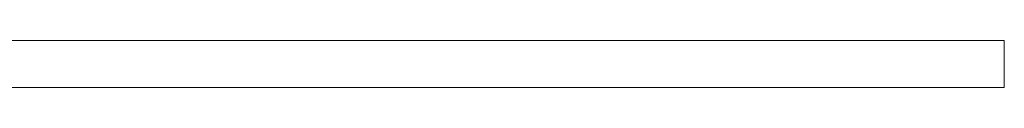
# Model space of a CAD drawing. Header units: millimetres. Extents: x -15489 to 15034, y -13406 to 13375.
# Tile 10 of 11: x 112 to 4312, y -2390 to -2190. Entities that reach past the tile are written whole.
import ezdxf

# ---------------------------------------------------------------- set-up
doc = ezdxf.new("R2010")
doc.units = ezdxf.units.MM
doc.layers.add('A-WALL', color=113, linetype='Continuous', lineweight=9)

msp = doc.modelspace()

# ---------------------------------------------------------------- meshes
at = {"layer": 'A-WALL'}
mesh = msp.add_polyface(dxfattribs=at)
corners = [(-4087.9, -2190.1, 8000), (4312.1, -2190.1, 8000), (4312.1, -2190.1), (-4087.9, -2190.1)]
mesh.append_faces([[corners[k] for k in face] for face in [(0, 1, 2, 3)]])
mesh = msp.add_polyface(dxfattribs=at)
corners = [(-4087.9, -2390.1), (-4087.9, -2190.1), (4312.1, -2190.1), (4312.1, -2390.1)]
mesh.append_faces([[corners[k] for k in face] for face in [(0, 1, 2, 3)]])
mesh = msp.add_polyface(dxfattribs=at)
corners = [(4312.1, -2390.1, 8000), (4312.1, -2190.1, 8000), (-4087.9, -2190.1, 8000), (-4087.9, -2390.1, 8000)]
mesh.append_faces([[corners[k] for k in face] for face in [(0, 1, 2, 3)]])
mesh = msp.add_polyface(dxfattribs=at)
corners = [(4312.1, -2390.1), (4312.1, -2190.1), (4312.1, -2190.1, 8000), (4312.1, -2390.1, 8000)]
mesh.append_faces([[corners[k] for k in face] for face in [(0, 1, 2, 3)]])
mesh = msp.add_polyface(dxfattribs=at)
corners = [(4312.1, -2390.1), (4312.1, -2390.1, 8000), (-4087.9, -2390.1, 8000), (-4087.9, -2390.1)]
mesh.append_faces([[corners[k] for k in face] for face in [(0, 1, 2, 3)]])

doc.saveas('drawing.dxf')
